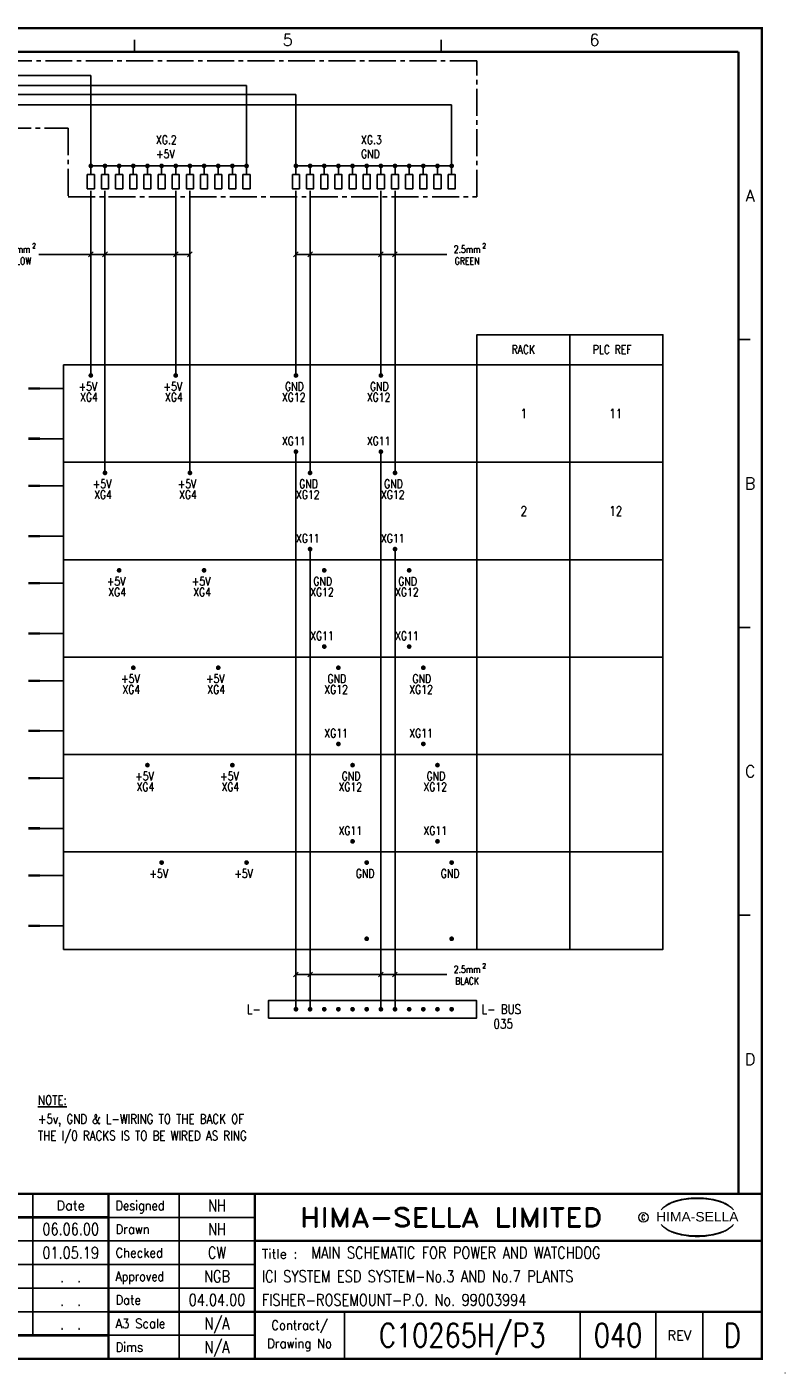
# Model space of a CAD drawing. Extents: x 0 to 414, y 0 to 285.
# Tile 3 of 3: x 253 to 414, y 0 to 285. Entities that reach past the tile are written whole.
import ezdxf
from ezdxf.enums import TextEntityAlignment as Align

# ---------------------------------------------------------------- set-up
doc = ezdxf.new("R2010")
doc.units = 0
doc.header["$MEASUREMENT"] = 0
doc.linetypes.add('CENTRE2', pattern=[28.575, 19.05, -3.175, 3.175, -3.175])
doc.linetypes.add('CONTINU', pattern=[0])
doc.layers.get('0').update_dxf_attribs({"linetype": 'CONTINUOUS'})
for name, color, linetype in [('COL', 2, 'CONTINU'), ('ROW', 2, 'CONTINU'), ('TEXT', 2, 'CONTINUOUS'), ('UPS', 2, 'CONTINUOUS')]:
    doc.layers.add(name, color=color, linetype=linetype)
doc.styles.add('ARIAL', font='arial.ttf', dxfattribs={"height": 2.5})
doc.styles.add('ROMAND', font='ROMAND')
doc.styles.add('ROMANS', font='romans.shx', dxfattribs={"width": 0.8})

# ---------------------------------------------------------------- blocks, each defined once
blk = doc.blocks.new('HS-A3')
at = {"color": 1}
for p, q in [((276, 280), (276, 282.5)), ((341, 280), (341, 282.5)), ((404, 219), (406.5, 219)), ((404, 158), (406.5, 158)), ((404, 97), (406.5, 97)), ((254.5, 38), (254.5, 8)), ((285.5, 38), (285.5, 3)), ((270.5, 33), (301.5, 33)), ((301.5, 28), (104, 28)), ((104, 23), (301.5, 23)), ((301.5, 18), (104, 18)), ((104, 13), (270.5, 13)), ((320.5, 13), (320.5, 3)), ((370.5, 13), (370.5, 3)), ((386.5, 3), (386.5, 13)), ((396.5, 13), (396.5, 3)), ((301.5, 8), (270.5, 8)), ((413.9, 0), (413.9, 0.025))]:
    blk.add_line(p, q, dxfattribs=at)
at = {"color": 1, "const_width": 0.5}
blk.add_lwpolyline([(16, 3), (409, 3), (409, 285), (16, 285)], close=True, dxfattribs=at)
for points in [[(16, 280), (404, 280)], [(404, 38), (404, 280)], [(409, 38), (16, 38)], [(270.5, 38), (270.5, 3)], [(301.5, 3), (301.5, 38)], [(270.5, 33), (104, 33)], [(409, 28), (301.5, 28)], [(270.5, 13), (409, 13)], [(270.5, 8), (16, 8)]]:
    blk.add_lwpolyline(points, dxfattribs=at)
at = {"color": 3, "lineweight": 13}
blk.add_circle((383.8795, 33), 1, dxfattribs=at)
for centre, radius, start, end in [((395.2419, 21.3644), 15.7281, 89.7805, 93.1738), ((395.3626, 21.3644), 15.7281, 86.8262, 90.2195), ((392.604, 29.3277), 7.2401, 106.0532, 133.5024), ((392.8763, 29.5135), 7.2999, 130.419, 136.057), ((392.1149, 30.6001), 5.9804, 122.244, 131.6154), ((391.752, 31.2819), 5.2104, 111.8206, 122.8668), ((393.7772, 27.1992), 9.7601, 107.5931, 113.9452), ((395.0991, 20.9965), 15.9367, 89.2698, 106.3911), ((394.0978, 26.015), 10.9859, 96.0146, 107.3203), ((395.2933, 18.8099), 18.2818, 92.8917, 97.3734), ((395.5053, 20.9965), 15.9367, 73.6089, 90.7302), ((395.3112, 18.8099), 18.2818, 82.6266, 87.1083), ((396.5067, 26.015), 10.9859, 72.6797, 83.9854), ((396.8272, 27.1992), 9.7601, 66.0548, 72.4069), ((398.0005, 29.3277), 7.2401, 46.4976, 73.9468), ((398.8524, 31.2819), 5.2104, 57.1332, 68.1794), ((398.4895, 30.6001), 5.9804, 48.3846, 57.756), ((397.7282, 29.5135), 7.2999, 43.943, 49.581), ((392.8763, 36.545), 7.2999, 223.943, 229.581), ((392.604, 36.7308), 7.2401, 226.4976, 253.9468), ((398.0005, 36.7308), 7.2401, 286.0532, 313.5024), ((397.7282, 36.545), 7.2999, 310.419, 316.057), ((392.1149, 35.4585), 5.9804, 228.3846, 237.756), ((391.752, 34.7766), 5.2104, 237.1332, 248.1794), ((393.7772, 38.8593), 9.7601, 246.0548, 252.4069), ((395.0991, 45.062), 15.9367, 253.6089, 270.7302), ((394.0978, 40.0435), 10.9859, 252.6797, 263.9854), ((395.2933, 47.2486), 18.2818, 262.6266, 267.1083), ((395.2419, 44.6941), 15.7281, 266.8262, 270.2195), ((395.5053, 45.062), 15.9367, 269.2698, 286.3911), ((395.3626, 44.6941), 15.7281, 269.7805, 273.1738), ((395.3112, 47.2486), 18.2818, 272.8917, 277.3734), ((396.5067, 40.0435), 10.9859, 276.0146, 287.3203), ((396.8272, 38.8593), 9.7601, 287.5931, 293.9452), ((398.8524, 34.7766), 5.2104, 291.8206, 302.8668), ((398.4895, 35.4585), 5.9804, 302.244, 311.6154)]:
    blk.add_arc(centre, radius, start, end, dxfattribs=at)
at = {"color": 2, "style": 'ROMAND'}
for s, p in [('5', (308.5, 282.5)), ('6', (373.5, 282.5)), ('A', (406.5, 249.5)), ('B', (406.5, 188.5)), ('C', (406.5, 127.5)), ('D', (406.5, 66.5))]:
    blk.add_text(s, height=2.5, dxfattribs=at).set_placement(p, align=Align.MIDDLE)
at = {"color": 4, "style": 'ROMAND'}
blk.add_text('Date', height=2, dxfattribs=at).set_placement((262.5, 34.5), align=Align.CENTER)
for s, width, p in [('Designed', 0.87, (272, 34.5)), ('Drawn', 0.9, (272, 29.5)), ('Checked', 0.9, (272, 24.5)), ('Approved', 0.85, (272, 19.5)), ('Date', 0.9, (272, 14.5)), ('A3 Scale', 0.9, (272, 9.5)), ('Dims', 0.9, (272, 4.5))]:
    blk.add_text(s, height=2, dxfattribs=dict(at, width=width)).set_placement(p)
at = {"color": 1, "style": 'ROMAND', "width": 1.15}
blk.add_text('HIMA-SELLA LIMITED', height=4, dxfattribs=at).set_placement((343.0965, 33), align=Align.MIDDLE)
at = {"color": 3, "lineweight": 13, "style": 'ROMANS', "width": 0.8}
blk.add_text('C', height=1, dxfattribs=at).set_placement((383.8436, 32.5), align=Align.CENTER)
at = {"color": 1, "style": 'ARIAL', "width": 1.05}
blk.add_text('HIMA-SELLA', height=2, dxfattribs=at).set_placement((395.3022, 32.1293), align=Align.CENTER)
at = {"color": 4, "style": 'ROMAND'}
blk.add_text('Title :', height=2, dxfattribs=at).set_placement((303, 24.25))
at = {"color": 4, "style": 'ROMAND', "width": 0.9}
for s, p in [('Contract/', (311, 10)), ('Drawing No', (311, 6))]:
    blk.add_text(s, height=2, dxfattribs=at).set_placement(p, align=Align.MIDDLE)
at = {"color": 4, "style": 'ROMAND'}
blk.add_text('REV', height=2, dxfattribs=at).set_placement((391.5, 8), align=Align.MIDDLE)
at = {"layer": 'COL', "style": 'ROMAND', "flags": 9}
for tag, p in [('COL1', (48.5, 282.5)), ('COL2', (113.5, 282.5)), ('COL3', (178.5, 282.5)), ('COL4', (243.5, 282.5)), ('COL5', (308.5, 282.5)), ('COL6', (373.5, 282.5))]:
    blk.add_attdef(tag, p, '', height=2.5, dxfattribs=at)
at = {"layer": 'ROW', "style": 'ROMAND', "flags": 9}
for tag, p in [('ROW1', (406.5, 249.5)), ('ROW2', (406.5, 188.5)), ('ROW3', (406.5, 127.5)), ('ROW4', (406.5, 66.5))]:
    blk.add_attdef(tag, p, '', height=2.5, dxfattribs=at)
at = {"layer": 'UPS', "color": 3, "style": 'ROMANS', "width": 0.8, "flags": 8}
blk.add_attdef('PROJS->NOMPRO', text='', height=1.7, rotation=90, dxfattribs=at).set_placement((13.5, 35), align=Align.MIDDLE_LEFT)
at = {"layer": 'UPS', "style": 'ROMANS', "flags": 8}
blk.add_attdef('PLANOS->MCAN1', text='', height=2.5, rotation=0.069611, dxfattribs=at).set_placement((156, 31.6443), (243, 31.75), align=Align.FIT)
at = {"layer": 'UPS', "style": 'ROMANS', "width": 0.8, "flags": 8}
for tag, height, p in [('PLANOS->VERIF', 2.5, (293.5, 34.25)), ('PLANOS->CANVI1', 2.5, (109, 29.25)), ('PLANOS->NCAN1', 2.5, (149, 29.25)), ('PLANOS->DCAN1', 2.5, (262.5, 29.25)), ('PLANOS->ORIG', 2.5, (293.5, 29.25)), ('PLANOS->CANVI2', 2.5, (109, 24.25)), ('PLANOS->NCAN2', 2.5, (149, 24.25)), ('PLANOS->DCAN2', 2.5, (262.5, 24.25)), ('PLANOS->HECHF', 2.5, (293.5, 24.25)), ('PLANOS->CANVI3', 2.5, (109, 19.25)), ('PLANOS->NCAN3', 2.5, (149, 19.25)), ('PLANOS->DCAN3', 2.5, (262.5, 19.25)), ('PLANOS->HECHD', 2.5, (293.5, 19.25)), ('PLANOS->CANVI4', 2.5, (109, 14.25)), ('PLANOS->NCAN4', 2.5, (149, 14.25)), ('PLANOS->DCAN4', 2.5, (262.5, 14.25)), ('PLANOS->DATACREA', 2.5, (293.5, 14.25)), ('PLANOS->CANVI5', 2.5, (109, 9.25)), ('PLANOS->NCAN5', 2.5, (149, 9.25)), ('PLANOS->DCAN5', 2.5, (262.5, 9.25)), ('PLANOS->NR1', 2.5, (293.5, 9.25)), ('PROJS->DESCPRO3', 5, (345.5, 5.5)), ('PLANOS->PLANO', 5, (378.5, 5.5)), ('PLANOS->USER', 5, (402.75, 5.5)), ('PLANOS->NR2', 2.5, (293.5, 4.25))]:
    blk.add_attdef(tag, text='', height=height, dxfattribs=at).set_placement(p, align=Align.CENTER)
at = {"layer": 'UPS', "style": 'ROMANS', "flags": 8}
for tag, p, p2 in [('PLANOS->MCAN2', (156, 26.75), (243, 26.75)), ('PLANOS->MCAN3', (156, 21.75), (243, 21.75)), ('PLANOS->MCAN4', (156, 16.75), (243, 16.75)), ('PLANOS->MCAN5', (156, 11.75), (243, 11.75))]:
    blk.add_attdef(tag, text='', height=2.5, dxfattribs=at).set_placement(p, p2, align=Align.FIT)
at = {"layer": 'UPS', "style": 'ROMANS', "width": 0.8, "flags": 8}
blk.add_attdef('PLANOS->DENOM', (313.5, 24.25), '', height=2.5, dxfattribs=at)
at = {"layer": 'UPS', "color": 4, "style": 'ROMANS', "width": 0.8, "flags": 8}
for tag, p in [('PROJS->DESCPRO1', (303, 19.25)), ('PROJS->DESCPRO2', (303, 14.25))]:
    blk.add_attdef(tag, p, '', height=2.5, dxfattribs=at)
at = {"layer": 'UPS', "color": 3, "style": 'ROMANS', "width": 0.8, "flags": 8}
blk.add_attdef('PLANOS->PROTOTIPO', text='', height=1.7, dxfattribs=at).set_placement((39.5, 5.5), align=Align.MIDDLE_LEFT)
at = {"layer": 'UPS', "style": 'ROMANS', "width": 0.8, "flags": 8}
blk.add_attdef('PLANOS->OBS4', text='', height=2.5, dxfattribs=at).set_placement((107, 5.5), align=Align.MIDDLE_LEFT)

msp = doc.modelspace()

# ---------------------------------------------------------------- linework, layer by layer
for p, q in [((40.84, 274.94), (266.76, 274.94)), ((266.76, 274.94), (266.76, 253.96)), ((81.84, 272.82), (299.76, 272.82)), ((299.76, 272.82), (299.76, 253.96)), ((87.84, 270.96), (310.23, 270.96)), ((123.84, 268.74), (343.23, 268.74)), ((310.23, 270.96), (310.23, 253.96)), ((343.23, 268.74), (343.23, 253.96)), ((266.76, 255.8), (299.76, 255.8)), ((269.76, 255.8), (269.76, 253.96)), ((272.76, 255.8), (272.76, 253.96)), ((275.76, 255.8), (275.76, 253.96)), ((278.76, 255.8), (278.76, 253.96)), ((281.76, 255.8), (281.76, 253.96)), ((284.76, 255.8), (284.76, 253.96)), ((287.76, 255.8), (287.76, 253.96)), ((290.76, 255.8), (290.76, 253.96)), ((293.76, 255.8), (293.76, 253.96)), ((296.76, 255.8), (296.76, 253.96)), ((310.23, 255.8), (343.23, 255.8)), ((313.23, 255.8), (313.23, 253.96)), ((316.23, 255.8), (316.23, 253.96)), ((319.23, 255.8), (319.23, 253.96)), ((322.23, 255.8), (322.23, 253.96)), ((325.23, 255.8), (325.23, 253.96)), ((328.23, 255.8), (328.23, 253.96)), ((331.23, 255.8), (331.23, 253.96)), ((334.23, 255.8), (334.23, 253.96)), ((337.23, 255.8), (337.23, 253.96)), ((340.23, 255.8), (340.23, 253.96)), ((266.76, 250.53), (266.76, 211.39)), ((269.76, 250.53), (269.76, 190.75)), ((284.76, 250.53), (284.76, 211.39)), ((287.76, 250.53), (287.76, 193)), ((310.23, 250.53), (310.23, 211.39)), ((313.23, 250.53), (313.23, 190.75)), ((328.23, 250.53), (328.23, 211.39)), ((331.23, 250.53), (331.23, 193)), ((348.6, 213.64), (348.6, 89.79)), ((368.31, 213.64), (368.31, 89.79)), ((260.99, 208.64), (255.99, 208.64)), ((260.99, 198), (255.99, 198)), ((310.23, 77.1), (310.23, 195.25)), ((328.23, 77.1), (328.23, 195.25)), ((287.76, 190.75), (287.76, 193)), ((331.23, 190.75), (331.23, 193)), ((260.99, 188), (255.99, 188)), ((260.99, 177.36), (255.99, 177.36)), ((313.23, 77.1), (313.23, 174.61)), ((331.23, 77.1), (331.23, 174.61)), ((260.99, 167.36), (255.99, 167.36)), ((260.99, 156.71), (255.99, 156.71)), ((260.99, 146.71), (255.99, 146.71)), ((260.99, 136.07), (255.99, 136.07)), ((260.99, 126.07), (255.99, 126.07)), ((260.99, 115.43), (255.99, 115.43)), ((260.99, 105.43), (255.99, 105.43)), ((260.99, 94.79), (255.99, 94.79))]:
    msp.add_line(p, q)
at = {"linetype": 'CENTRE2', "ltscale": 0.3}
msp.add_lwpolyline([(28.94, 263.78), (28.94, 57.78), (216.94, 57.78), (216.94, 170.78), (136.94, 170.78), (136.94, 263.78), (261.93, 263.78), (261.93, 249.27), (348.56, 249.27), (348.56, 278.09), (28.98, 278.09), (28.98, 263.78)], close=True, dxfattribs=at)
for points in [[(266.01, 253.96), (266.01, 250.96), (267.51, 250.96), (267.51, 253.96)], [(269.01, 253.96), (269.01, 250.96), (270.51, 250.96), (270.51, 253.96)], [(272.01, 253.96), (272.01, 250.96), (273.51, 250.96), (273.51, 253.96)], [(275.01, 253.96), (275.01, 250.96), (276.51, 250.96), (276.51, 253.96)], [(278.01, 253.96), (278.01, 250.96), (279.51, 250.96), (279.51, 253.96)], [(281.01, 253.96), (281.01, 250.96), (282.51, 250.96), (282.51, 253.96)], [(284.01, 253.96), (284.01, 250.96), (285.51, 250.96), (285.51, 253.96)], [(287.01, 253.96), (287.01, 250.96), (288.51, 250.96), (288.51, 253.96)], [(290.01, 253.96), (290.01, 250.96), (291.51, 250.96), (291.51, 253.96)], [(293.01, 253.96), (293.01, 250.96), (294.51, 250.96), (294.51, 253.96)], [(296.01, 253.96), (296.01, 250.96), (297.51, 250.96), (297.51, 253.96)], [(299.01, 253.96), (299.01, 250.96), (300.51, 250.96), (300.51, 253.96)], [(309.48, 253.96), (309.48, 250.96), (310.98, 250.96), (310.98, 253.96)], [(312.48, 253.96), (312.48, 250.96), (313.98, 250.96), (313.98, 253.96)], [(315.48, 253.96), (315.48, 250.96), (316.98, 250.96), (316.98, 253.96)], [(318.48, 253.96), (318.48, 250.96), (319.98, 250.96), (319.98, 253.96)], [(321.48, 253.96), (321.48, 250.96), (322.98, 250.96), (322.98, 253.96)], [(324.48, 253.96), (324.48, 250.96), (325.98, 250.96), (325.98, 253.96)], [(327.48, 253.96), (327.48, 250.96), (328.98, 250.96), (328.98, 253.96)], [(330.48, 253.96), (330.48, 250.96), (331.98, 250.96), (331.98, 253.96)], [(333.48, 253.96), (333.48, 250.96), (334.98, 250.96), (334.98, 253.96)], [(336.48, 253.96), (336.48, 250.96), (337.98, 250.96), (337.98, 253.96)], [(339.48, 253.96), (339.48, 250.96), (340.98, 250.96), (340.98, 253.96)], [(342.48, 253.96), (342.48, 250.96), (343.98, 250.96), (343.98, 253.96)], [(348.6, 213.64), (368.28, 213.64), (368.28, 220.03), (348.6, 220.03)], [(388.02, 213.64), (368.28, 213.64), (368.28, 220.03), (388.02, 220.03)], [(260.99, 213.64), (388.02, 213.64), (388.02, 193), (260.99, 193)], [(260.99, 193), (388.02, 193), (388.02, 172.36), (260.99, 172.36)], [(260.99, 172.36), (388.02, 172.36), (388.02, 151.71), (260.99, 151.71)], [(260.99, 151.71), (388.02, 151.71), (388.02, 131.07), (260.99, 131.07)], [(260.99, 131.07), (388.02, 131.07), (388.02, 110.43), (260.99, 110.43)], [(260.99, 110.43), (388.02, 110.43), (388.02, 89.79), (260.99, 89.79)], [(304.41, 75.24), (348.5, 75.24), (348.5, 78.93), (304.41, 78.93)]]:
    msp.add_lwpolyline(points, close=True)
at = {"const_width": 0.5}
for points in [[(266.51, 255.8, 1), (267.01, 255.8, 1)], [(269.51, 255.8, 1), (270.01, 255.8, 1)], [(272.51, 255.8, 1), (273.01, 255.8, 1)], [(275.51, 255.8, 1), (276.01, 255.8, 1)], [(278.51, 255.8, 1), (279.01, 255.8, 1)], [(281.51, 255.8, 1), (282.01, 255.8, 1)], [(284.51, 255.8, 1), (285.01, 255.8, 1)], [(287.51, 255.8, 1), (288.01, 255.8, 1)], [(290.51, 255.8, 1), (291.01, 255.8, 1)], [(293.51, 255.8, 1), (294.01, 255.8, 1)], [(296.51, 255.8, 1), (297.01, 255.8, 1)], [(299.51, 255.8, 1), (300.01, 255.8, 1)], [(309.98, 255.8, 1), (310.48, 255.8, 1)], [(312.98, 255.8, 1), (313.48, 255.8, 1)], [(315.98, 255.8, 1), (316.48, 255.8, 1)], [(318.98, 255.8, 1), (319.48, 255.8, 1)], [(321.98, 255.8, 1), (322.48, 255.8, 1)], [(324.98, 255.8, 1), (325.48, 255.8, 1)], [(327.98, 255.8, 1), (328.48, 255.8, 1)], [(330.98, 255.8, 1), (331.48, 255.8, 1)], [(333.98, 255.8, 1), (334.48, 255.8, 1)], [(336.98, 255.8, 1), (337.48, 255.8, 1)], [(339.98, 255.8, 1), (340.48, 255.8, 1)], [(342.98, 255.8, 1), (343.48, 255.8, 1)], [(266.51, 211.39, 1), (267.01, 211.39, 1)], [(284.51, 211.39, 1), (285.01, 211.39, 1)], [(309.98, 211.39, 1), (310.48, 211.39, 1)], [(327.98, 211.39, 1), (328.48, 211.39, 1)], [(309.98, 195.24, 1), (310.48, 195.24, 1)], [(327.98, 195.24, 1), (328.48, 195.24, 1)], [(269.51, 190.75, 1), (270.01, 190.75, 1)], [(287.51, 190.75, 1), (288.01, 190.75, 1)], [(312.98, 190.75, 1), (313.48, 190.75, 1)], [(330.98, 190.75, 1), (331.48, 190.75, 1)], [(312.98, 174.6, 1), (313.48, 174.6, 1)], [(330.98, 174.6, 1), (331.48, 174.6, 1)], [(272.51, 170.1, 1), (273.01, 170.1, 1)], [(290.51, 170.1, 1), (291.01, 170.1, 1)], [(315.98, 170.1, 1), (316.48, 170.1, 1)], [(333.98, 170.1, 1), (334.48, 170.1, 1)], [(315.98, 153.95, 1), (316.48, 153.95, 1)], [(333.98, 153.95, 1), (334.48, 153.95, 1)], [(275.51, 149.46, 1), (276.01, 149.46, 1)], [(293.51, 149.46, 1), (294.01, 149.46, 1)], [(318.98, 149.46, 1), (319.48, 149.46, 1)], [(318.98, 149.46, 1), (319.48, 149.46, 1)], [(336.98, 149.46, 1), (337.48, 149.46, 1)], [(336.98, 149.46, 1), (337.48, 149.46, 1)], [(318.98, 133.31, 1), (319.48, 133.31, 1)], [(336.98, 133.31, 1), (337.48, 133.31, 1)], [(278.51, 128.82, 1), (279.01, 128.82, 1)], [(296.51, 128.82, 1), (297.01, 128.82, 1)], [(321.98, 128.82, 1), (322.48, 128.82, 1)], [(339.98, 128.82, 1), (340.48, 128.82, 1)], [(321.98, 112.67, 1), (322.48, 112.67, 1)], [(339.98, 112.67, 1), (340.48, 112.67, 1)], [(281.51, 108.18, 1), (282.01, 108.18, 1)], [(299.51, 108.18, 1), (300.01, 108.18, 1)], [(324.98, 108.18, 1), (325.48, 108.18, 1)], [(342.98, 108.18, 1), (343.48, 108.18, 1)], [(324.98, 92.03, 1), (325.48, 92.03, 1)], [(342.98, 92.03, 1), (343.48, 92.03, 1)], [(309.98, 77.1, 1), (310.48, 77.1, 1)], [(312.98, 77.1, 1), (313.48, 77.1, 1)], [(315.98, 77.1, 1), (316.48, 77.1, 1)], [(318.98, 77.1, 1), (319.48, 77.1, 1)], [(321.98, 77.1, 1), (322.48, 77.1, 1)], [(324.98, 77.1, 1), (325.48, 77.1, 1)], [(327.98, 77.1, 1), (328.48, 77.1, 1)], [(330.98, 77.1, 1), (331.48, 77.1, 1)], [(333.98, 77.1, 1), (334.48, 77.1, 1)], [(336.98, 77.1, 1), (337.48, 77.1, 1)], [(339.98, 77.1, 1), (340.48, 77.1, 1)], [(342.98, 77.1, 1), (343.48, 77.1, 1)]]:
    msp.add_lwpolyline(points, format="xyb", close=True, dxfattribs=at)
for points in [[(255.99, 208.64), (253.49, 208.64)], [(255.99, 198), (253.49, 198)], [(255.99, 188), (253.49, 188)], [(255.99, 177.36), (253.49, 177.36)], [(255.99, 167.36), (253.49, 167.36)], [(255.99, 156.71), (253.49, 156.71)], [(255.99, 146.71), (253.49, 146.71)], [(255.99, 136.07), (253.49, 136.07)], [(255.99, 126.07), (253.49, 126.07)], [(255.99, 115.43), (253.49, 115.43)], [(255.99, 105.43), (253.49, 105.43)], [(255.99, 94.79), (253.49, 94.79)]]:
    msp.add_lwpolyline(points, dxfattribs=at)
at = {"layer": 'TEXT', "color": 3}
for p, q in [((255.72, 237.06), (287.72, 237.06)), ((266.26, 236.56), (267.26, 237.56)), ((269.26, 236.56), (270.26, 237.56)), ((284.26, 236.56), (285.26, 237.56)), ((287.22, 236.56), (288.22, 237.56)), ((309.73, 236.56), (310.73, 237.56)), ((310.23, 237.06), (342.23, 237.06)), ((312.73, 236.56), (313.73, 237.56)), ((327.73, 236.56), (328.73, 237.56)), ((330.68, 236.56), (331.68, 237.56)), ((309.73, 83.98), (310.73, 84.98)), ((310.23, 84.48), (342.23, 84.48)), ((312.73, 83.98), (313.73, 84.98)), ((327.73, 83.98), (328.73, 84.98)), ((330.68, 83.98), (331.68, 84.98))]:
    msp.add_line(p, q, dxfattribs=at)

# ---------------------------------------------------------------- block references
ref = msp.add_blockref('HS-A3', (0, 0))
ref.add_attrib('PROJS->DESCPRO3', 'C10265H/P3', dxfattribs={"layer": 'UPS', "height": 5, "style": 'ROMANS', "width": 0.8, "flags": 8}).set_placement((345.5, 5.5), align=Align.CENTER)
ref.add_attrib('PLANOS->DATACREA', '04.04.00', dxfattribs={"layer": 'UPS', "height": 2.5, "style": 'ROMANS', "width": 0.8, "flags": 8}).set_placement((293.5, 14.25), align=Align.CENTER)
ref.add_attrib('PLANOS->DCAN5', '.  .', dxfattribs={"layer": 'UPS', "height": 2.5, "style": 'ROMANS', "width": 0.8, "flags": 8}).set_placement((262.5, 9.25), align=Align.CENTER)
ref.add_attrib('PLANOS->DCAN2', '01.05.19', dxfattribs={"layer": 'UPS', "height": 2.5, "style": 'ROMANS', "width": 0.8, "flags": 8}).set_placement((262.5, 24.25), align=Align.CENTER)
ref.add_attrib('PLANOS->DCAN3', '.  .', dxfattribs={"layer": 'UPS', "height": 2.5, "style": 'ROMANS', "width": 0.8, "flags": 8}).set_placement((262.5, 19.25), align=Align.CENTER)
ref.add_attrib('PLANOS->DCAN4', '.  .', dxfattribs={"layer": 'UPS', "height": 2.5, "style": 'ROMANS', "width": 0.8, "flags": 8}).set_placement((262.5, 14.25), align=Align.CENTER)
ref.add_attrib('PLANOS->DCAN1', '06.06.00', dxfattribs={"layer": 'UPS', "height": 2.5, "style": 'ROMANS', "width": 0.8, "flags": 8}).set_placement((262.5, 29.25), align=Align.CENTER)
ref.add_attrib('PLANOS->NR1', 'N/A', dxfattribs={"layer": 'UPS', "height": 2.5, "style": 'ROMANS', "width": 0.8, "flags": 8}).set_placement((293.5, 9.25), align=Align.CENTER)
ref.add_attrib('PLANOS->NR2', 'N/A', dxfattribs={"layer": 'UPS', "height": 2.5, "style": 'ROMANS', "width": 0.8, "flags": 8}).set_placement((293.5, 4.25), align=Align.CENTER)
ref.add_attrib('PROJS->DESCPRO1', 'ICI SYSTEM ESD SYSTEM-No.3 AND No.7 PLANTS', (303, 19.25), dxfattribs={"layer": 'UPS', "color": 4, "height": 2.5, "style": 'ROMANS', "width": 0.8, "flags": 8})
ref.add_attrib('PROJS->DESCPRO2', 'FISHER-ROSEMOUNT-P.O. No. 99003994', (303, 14.25), dxfattribs={"layer": 'UPS', "color": 4, "height": 2.5, "style": 'ROMANS', "width": 0.8, "flags": 8})
ref.add_attrib('PLANOS->ORIG', 'NH', dxfattribs={"layer": 'UPS', "height": 2.5, "style": 'ROMANS', "width": 0.8, "flags": 8}).set_placement((293.5, 29.25), align=Align.CENTER)
ref.add_attrib('PLANOS->HECHD', 'NGB', dxfattribs={"layer": 'UPS', "height": 2.5, "style": 'ROMANS', "width": 0.8, "flags": 8}).set_placement((293.5, 19.25), align=Align.CENTER)
ref.add_attrib('PLANOS->HECHF', 'CW', dxfattribs={"layer": 'UPS', "height": 2.5, "style": 'ROMANS', "width": 0.8, "flags": 8}).set_placement((293.5, 24.25), align=Align.CENTER)
ref.add_attrib('PLANOS->VERIF', 'NH', dxfattribs={"layer": 'UPS', "height": 2.5, "style": 'ROMANS', "width": 0.8, "flags": 8}).set_placement((293.5, 34.25), align=Align.CENTER)
ref.add_attrib('PLANOS->DENOM', 'MAIN SCHEMATIC FOR POWER AND WATCHDOG', (313.5, 24.25), dxfattribs={"layer": 'UPS', "height": 2.5, "style": 'ROMANS', "width": 0.8, "flags": 8})
ref.add_attrib('PLANOS->USER', 'D', dxfattribs={"layer": 'UPS', "height": 5, "style": 'ROMANS', "width": 0.8, "flags": 8}).set_placement((402.75, 5.5), align=Align.CENTER)
ref.add_attrib('PLANOS->PLANO', '040', dxfattribs={"layer": 'UPS', "height": 5, "style": 'ROMANS', "width": 0.8, "flags": 8}).set_placement((378.5, 5.5), align=Align.CENTER)

# ---------------------------------------------------------------- texts
at = {"layer": 'TEXT', "style": 'ROMANS', "width": 0.8}
for s, p in [('XG.2', (280.57, 261.33)), ('XG.3', (324.03, 261.33)), ('+5V', (280.57, 258.33)), ('GND', (324.03, 258.33)), ('RACK', (355.93, 216.9)), ('PLC REF', (373.14, 216.9)), ('+5V', (264.16, 209.07)), ('+5V', (282.16, 209.07)), ('GND', (307.92, 209.07)), ('GND', (325.92, 209.07)), ('XG4', (264.49, 206.78)), ('XG4', (282.49, 206.78)), ('XG12', (307.25, 206.78)), ('XG12', (325.25, 206.78)), ('XG11', (307.25, 197.51)), ('XG11', (325.25, 197.51)), ('+5V', (267.16, 188.43)), ('+5V', (285.16, 188.43)), ('GND', (310.92, 188.43)), ('GND', (328.92, 188.43)), ('XG4', (267.46, 186.14)), ('XG4', (285.46, 186.14)), ('XG12', (310.25, 186.14)), ('XG12', (328.25, 186.14)), ('XG11', (310.25, 176.88)), ('XG11', (328.25, 176.88)), ('+5V', (270.16, 167.78)), ('+5V', (288.16, 167.78)), ('GND', (313.92, 167.78)), ('GND', (331.92, 167.78)), ('XG4', (270.46, 165.5)), ('XG4', (288.46, 165.5)), ('XG12', (313.25, 165.5)), ('XG12', (331.25, 165.5)), ('XG11', (313.25, 156.22)), ('XG11', (331.25, 156.22)), ('+5V', (273.16, 147.14)), ('XG4', (273.45, 144.85)), ('+5V', (291.16, 147.14)), ('XG4', (291.45, 144.85)), ('XG12', (316.25, 144.85)), ('GND', (316.92, 147.14)), ('XG12', (334.25, 144.85)), ('GND', (334.92, 147.14)), ('XG11', (316.25, 135.58)), ('XG11', (334.25, 135.58)), ('+5V', (276.16, 126.5)), ('+5V', (294.16, 126.5)), ('GND', (319.92, 126.5)), ('GND', (337.92, 126.5)), ('XG4', (276.45, 124.21)), ('XG4', (294.45, 124.21)), ('XG12', (319.25, 124.21)), ('XG12', (337.25, 124.21)), ('XG11', (319.25, 114.94)), ('XG11', (337.25, 114.94)), ('+5V', (279.16, 105.86)), ('+5V', (297.16, 105.86)), ('GND', (322.92, 105.86)), ('GND', (340.92, 105.86))]:
    msp.add_text(s, height=1.8, dxfattribs=at).set_placement(p, align=Align.MIDDLE_LEFT)
at = {"layer": 'TEXT', "color": 3, "style": 'ROMANS', "width": 0.8}
for s, p in [('2.5mm', (251.1, 237.4)), ('2.5mm', (346.5, 237.4)), ('YELLOW', (251.1, 234.9)), ('GREEN', (346.5, 234.9)), ('2.5mm', (346.5, 84.82)), ('BLACK', (346.5, 82.32))]:
    msp.add_text(s, height=1.5, dxfattribs=at).set_placement(p, align=Align.CENTER)
for p in [(254.35, 238.4), (349.75, 238.4), (349.75, 85.82)]:
    msp.add_text('2', height=1, dxfattribs=at).set_placement(p)
at = {"layer": 'TEXT', "style": 'ROMANS', "width": 0.8}
for s, p in [('1', (357.85, 202.33)), ('11', (376.64, 202.33)), ('2', (357.85, 181.68)), ('12', (376.64, 181.68)), ('L-', (299.85, 76.11)), ('L- BUS', (349.59, 76.11)), ('035', (352.1, 73.02)), ('%%uNOTE:', (255.56, 56.84)), ('+5v, GND & L-WIRING TO THE BACK OF', (255.56, 52.85)), ('THE I/0 RACKS IS TO BE WIRED AS RING', (255.56, 49.31))]:
    msp.add_text(s, height=2, dxfattribs=at).set_placement(p)

doc.saveas('drawing.dxf')
